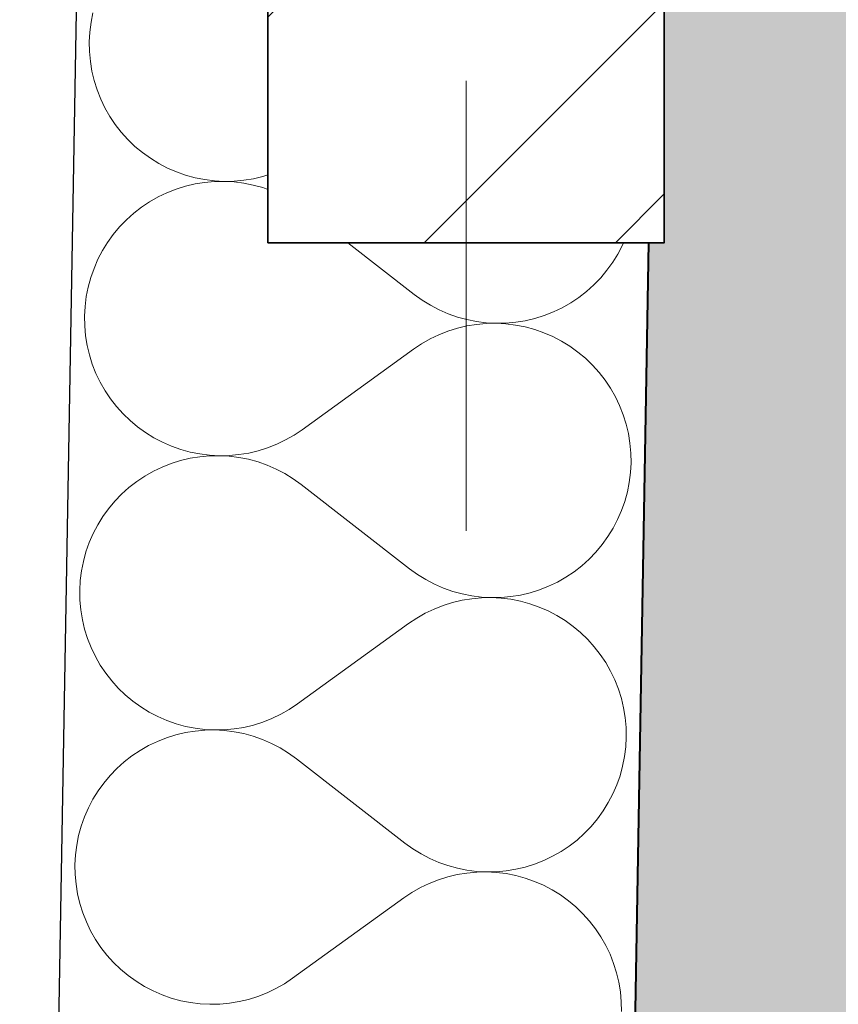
# Model space of a CAD drawing. Header units: millimetres. Extents: x -25972 to 4516, y -2839 to 20217.
# Tile 14 of 114: x -20603 to -20376, y 3216 to 3489. Entities that reach past the tile are written whole.
import ezdxf

# ---------------------------------------------------------------- set-up
doc = ezdxf.new("R2010")
doc.units = ezdxf.units.MM
doc.header["$MEASUREMENT"] = 0
doc.linetypes.add('Wipeout_Contour', pattern=[1000, 0, -1000])
for name, color, linetype in [('7._POHLED ZÁPADNÍ_1_3D prvky fasada nove', 7, 'Continuous'), ('7._POHLED ZÁPADNÍ_1_Konstrukce - nosné', 7, 'Continuous'), ('7._POHLED ZÁPADNÍ_1_Nové_Konstrukce - nosné', 7, 'Continuous'), ('7._POHLED ZÁPADNÍ_1_Nové_Výplně – Řezové', 7, 'Continuous'), ('7._POHLED ZÁPADNÍ_1_Výplně – Řezové', 7, 'Continuous')]:
    doc.layers.add(name, color=color, linetype=linetype)

# ---------------------------------------------------------------- blocks, each defined once
blk = doc.blocks.new('*X30', base_point=(-26739.77, -6860.77))
at = {"layer": '7._POHLED ZÁPADNÍ_1_Nové_Výplně – Řezové', "color": 21, "linetype": 'Continuous', "lineweight": 20, "true_color": 0xffaaaa}
for p, q in [((-20582.51, 3491.23), (-20583.04, 3488.56)), ((-20583.04, 3488.56), (-20583.37, 3485.86)), ((-20583.37, 3485.86), (-20583.52, 3483.15)), ((-20583.52, 3483.15), (-20583.47, 3480.43)), ((-20583.47, 3480.43), (-20583.23, 3477.72)), ((-20583.23, 3477.72), (-20582.79, 3475.03)), ((-20582.79, 3475.03), (-20582.16, 3472.38)), ((-20582.16, 3472.38), (-20581.35, 3469.79)), ((-20581.35, 3469.79), (-20580.35, 3467.26)), ((-20580.35, 3467.26), (-20579.17, 3464.8)), ((-20579.17, 3464.8), (-20577.83, 3462.44)), ((-20577.83, 3462.44), (-20576.31, 3460.18)), ((-20576.31, 3460.18), (-20574.64, 3458.03)), ((-20574.64, 3458.03), (-20572.82, 3456.01)), ((-20572.82, 3456.01), (-20570.86, 3454.12)), ((-20570.86, 3454.12), (-20568.78, 3452.38)), ((-20568.78, 3452.38), (-20566.57, 3450.79)), ((-20566.57, 3450.79), (-20564.25, 3449.36)), ((-20564.25, 3449.36), (-20561.84, 3448.1)), ((-20561.84, 3448.1), (-20559.35, 3447.02)), ((-20559.35, 3447.02), (-20556.78, 3446.12)), ((-20556.78, 3446.12), (-20554.15, 3445.4)), ((-20554.15, 3445.4), (-20551.49, 3444.87)), ((-20537.95, 3445.13), (-20535.31, 3445.76)), ((-20535.31, 3445.76), (-20533.92, 3446.19)), ((-20556.83, 3443.04), (-20559.43, 3442.23)), ((-20554.18, 3443.67), (-20556.83, 3443.04)), ((-20551.5, 3444.1), (-20554.18, 3443.67)), ((-20548.79, 3444.35), (-20551.5, 3444.1)), ((-20551.49, 3444.87), (-20548.79, 3444.54)), ((-20548.79, 3444.54), (-20546.07, 3444.39)), ((-20546.07, 3444.39), (-20548.79, 3444.35)), ((-20546.07, 3444.39), (-20543.35, 3444.44)), ((-20543.35, 3444.25), (-20546.07, 3444.39)), ((-20543.35, 3444.44), (-20540.64, 3444.69)), ((-20540.65, 3443.91), (-20543.35, 3444.25)), ((-20537.99, 3443.38), (-20540.65, 3443.91)), ((-20540.64, 3444.69), (-20537.95, 3445.13)), ((-20535.36, 3442.66), (-20537.99, 3443.38)), ((-20533.92, 3442.15), (-20535.36, 3442.66)), ((-20564.41, 3440.06), (-20566.78, 3438.71)), ((-20561.96, 3441.23), (-20564.41, 3440.06)), ((-20559.43, 3442.23), (-20561.96, 3441.23)), ((-20569.04, 3437.2), (-20571.19, 3435.53)), ((-20566.78, 3438.71), (-20569.04, 3437.2)), ((-20571.19, 3435.53), (-20573.21, 3433.72)), ((-20575.1, 3431.76), (-20576.85, 3429.67)), ((-20573.21, 3433.72), (-20575.1, 3431.76)), ((-20576.85, 3429.67), (-20578.44, 3427.46)), ((-20578.44, 3427.46), (-20579.87, 3425.15)), ((-20493.3, 3412.99), (-20511.76, 3427.35)), ((-20436.81, 3424.22), (-20435.55, 3426.63)), ((-20435.55, 3426.63), (-20435.23, 3427.35)), ((-20579.87, 3425.15), (-20581.13, 3422.74)), ((-20438.24, 3421.91), (-20436.81, 3424.22)), ((-20581.13, 3422.74), (-20582.21, 3420.24)), ((-20439.83, 3419.7), (-20438.24, 3421.91)), ((-20582.21, 3420.24), (-20583.12, 3417.68)), ((-20441.57, 3417.61), (-20439.83, 3419.7)), ((-20583.12, 3417.68), (-20583.83, 3415.05)), ((-20445.48, 3413.84), (-20443.46, 3415.65)), ((-20443.46, 3415.65), (-20441.57, 3417.61)), ((-20583.83, 3415.05), (-20584.36, 3412.38)), ((-20493.3, 3412.99), (-20491.09, 3411.4)), ((-20447.63, 3412.17), (-20445.48, 3413.84)), ((-20584.36, 3412.38), (-20584.7, 3409.68)), ((-20491.09, 3411.4), (-20488.78, 3409.97)), ((-20488.78, 3409.97), (-20486.37, 3408.71)), ((-20452.26, 3409.31), (-20449.89, 3410.66)), ((-20449.89, 3410.66), (-20447.63, 3412.17)), ((-20584.7, 3409.68), (-20584.85, 3406.97)), ((-20486.37, 3408.71), (-20483.88, 3407.62)), ((-20483.88, 3407.62), (-20481.31, 3406.71)), ((-20459.84, 3406.33), (-20457.24, 3407.14)), ((-20457.24, 3407.14), (-20454.71, 3408.14)), ((-20454.71, 3408.14), (-20452.26, 3409.31)), ((-20584.85, 3406.97), (-20584.8, 3404.25)), ((-20584.8, 3404.25), (-20584.55, 3401.54)), ((-20478.72, 3404.24), (-20481.36, 3403.61)), ((-20481.31, 3406.71), (-20478.69, 3405.99)), ((-20476.03, 3404.68), (-20478.72, 3404.24)), ((-20478.69, 3405.99), (-20476.02, 3405.46)), ((-20473.32, 3404.93), (-20476.03, 3404.68)), ((-20476.02, 3405.46), (-20473.32, 3405.12)), ((-20473.32, 3405.12), (-20470.6, 3404.98)), ((-20470.6, 3404.98), (-20473.32, 3404.93)), ((-20470.6, 3404.98), (-20467.88, 3405.02)), ((-20467.89, 3404.83), (-20470.6, 3404.98)), ((-20465.19, 3404.5), (-20467.89, 3404.83)), ((-20467.88, 3405.02), (-20465.17, 3405.27)), ((-20462.52, 3403.97), (-20465.19, 3404.5)), ((-20465.17, 3405.27), (-20462.49, 3405.7)), ((-20462.49, 3405.7), (-20459.84, 3406.33)), ((-20584.55, 3401.54), (-20584.12, 3398.85)), ((-20486.49, 3401.8), (-20488.94, 3400.62)), ((-20483.96, 3402.8), (-20486.49, 3401.8)), ((-20481.36, 3403.61), (-20483.96, 3402.8)), ((-20459.89, 3403.25), (-20462.52, 3403.97)), ((-20457.33, 3402.35), (-20459.89, 3403.25)), ((-20454.83, 3401.27), (-20457.33, 3402.35)), ((-20584.12, 3398.85), (-20583.49, 3396.21)), ((-20491.31, 3399.27), (-20493.57, 3397.76)), ((-20488.94, 3400.62), (-20491.31, 3399.27)), ((-20452.42, 3400.01), (-20454.83, 3401.27)), ((-20450.1, 3398.58), (-20452.42, 3400.01)), ((-20583.49, 3396.21), (-20582.68, 3393.61)), ((-20493.57, 3397.76), (-20524.44, 3375.43)), ((-20447.9, 3396.99), (-20450.1, 3398.58)), ((-20445.81, 3395.25), (-20447.9, 3396.99)), ((-20582.68, 3393.61), (-20581.68, 3391.08)), ((-20443.85, 3393.36), (-20445.81, 3395.25)), ((-20442.03, 3391.34), (-20443.85, 3393.36)), ((-20581.68, 3391.08), (-20580.5, 3388.63)), ((-20440.36, 3389.19), (-20442.03, 3391.34)), ((-20580.5, 3388.63), (-20579.15, 3386.26)), ((-20438.85, 3386.93), (-20440.36, 3389.19)), ((-20579.15, 3386.26), (-20577.64, 3384)), ((-20437.5, 3384.56), (-20438.85, 3386.93)), ((-20577.64, 3384), (-20575.97, 3381.85)), ((-20436.32, 3382.11), (-20437.5, 3384.56)), ((-20575.97, 3381.85), (-20574.15, 3379.83)), ((-20574.15, 3379.83), (-20572.19, 3377.94)), ((-20435.32, 3379.58), (-20436.32, 3382.11)), ((-20572.19, 3377.94), (-20570.1, 3376.2)), ((-20434.51, 3376.98), (-20435.32, 3379.58)), ((-20433.88, 3374.34), (-20434.51, 3376.98)), ((-20570.1, 3376.2), (-20567.9, 3374.61)), ((-20567.9, 3374.61), (-20565.58, 3373.18)), ((-20526.7, 3373.92), (-20524.44, 3375.43)), ((-20433.45, 3371.65), (-20433.88, 3374.34)), ((-20565.58, 3373.18), (-20563.17, 3371.93)), ((-20563.17, 3371.93), (-20560.67, 3370.84)), ((-20531.51, 3371.39), (-20529.06, 3372.57)), ((-20529.06, 3372.57), (-20526.7, 3373.92)), ((-20433.2, 3368.94), (-20433.45, 3371.65)), ((-20560.67, 3370.84), (-20558.11, 3369.94)), ((-20558.11, 3369.94), (-20555.48, 3369.22)), ((-20555.48, 3369.22), (-20552.81, 3368.69)), ((-20552.81, 3368.69), (-20550.11, 3368.36)), ((-20541.97, 3368.51), (-20539.28, 3368.95)), ((-20539.28, 3368.95), (-20536.64, 3369.58)), ((-20536.64, 3369.58), (-20534.04, 3370.39)), ((-20534.04, 3370.39), (-20531.51, 3371.39)), ((-20433.15, 3366.22), (-20433.2, 3368.94)), ((-20560.76, 3366.05), (-20563.29, 3365.06)), ((-20558.16, 3366.86), (-20560.76, 3366.05)), ((-20555.51, 3367.49), (-20558.16, 3366.86)), ((-20552.83, 3367.92), (-20555.51, 3367.49)), ((-20550.12, 3368.17), (-20552.83, 3367.92)), ((-20547.4, 3368.21), (-20550.12, 3368.17)), ((-20550.11, 3368.36), (-20547.4, 3368.21)), ((-20547.4, 3368.21), (-20544.68, 3368.27)), ((-20544.68, 3368.07), (-20547.4, 3368.21)), ((-20544.68, 3368.27), (-20541.97, 3368.51)), ((-20541.98, 3367.73), (-20544.68, 3368.07)), ((-20539.31, 3367.2), (-20541.98, 3367.73)), ((-20536.69, 3366.48), (-20539.31, 3367.2)), ((-20534.12, 3365.57), (-20536.69, 3366.48)), ((-20433.3, 3363.51), (-20433.15, 3366.22)), ((-20565.74, 3363.88), (-20568.11, 3362.54)), ((-20563.29, 3365.06), (-20565.74, 3363.88)), ((-20531.63, 3364.48), (-20534.12, 3365.57)), ((-20529.22, 3363.22), (-20531.63, 3364.48)), ((-20433.64, 3360.81), (-20433.3, 3363.51)), ((-20570.37, 3361.02), (-20572.52, 3359.35)), ((-20568.11, 3362.54), (-20570.37, 3361.02)), ((-20526.91, 3361.79), (-20529.22, 3363.22)), ((-20524.7, 3360.2), (-20526.91, 3361.79)), ((-20434.17, 3358.14), (-20433.64, 3360.81)), ((-20572.52, 3359.35), (-20574.54, 3357.54)), ((-20494.63, 3336.81), (-20524.7, 3360.2)), ((-20434.88, 3355.51), (-20434.17, 3358.14)), ((-20576.43, 3355.58), (-20578.17, 3353.49)), ((-20574.54, 3357.54), (-20576.43, 3355.58)), ((-20435.79, 3352.95), (-20434.88, 3355.51)), ((-20578.17, 3353.49), (-20579.76, 3351.28)), ((-20436.87, 3350.45), (-20435.79, 3352.95)), ((-20579.76, 3351.28), (-20581.19, 3348.97)), ((-20438.13, 3348.04), (-20436.87, 3350.45)), ((-20581.19, 3348.97), (-20582.45, 3346.56)), ((-20439.56, 3345.73), (-20438.13, 3348.04)), ((-20582.45, 3346.56), (-20583.54, 3344.06)), ((-20441.15, 3343.52), (-20439.56, 3345.73)), ((-20584.44, 3341.5), (-20585.16, 3338.87)), ((-20583.54, 3344.06), (-20584.44, 3341.5)), ((-20444.79, 3339.48), (-20442.9, 3341.43)), ((-20442.9, 3341.43), (-20441.15, 3343.52)), ((-20585.16, 3338.87), (-20585.69, 3336.21)), ((-20446.81, 3337.66), (-20444.79, 3339.48)), ((-20585.69, 3336.21), (-20586.03, 3333.51)), ((-20494.63, 3336.81), (-20492.42, 3335.22)), ((-20451.22, 3334.48), (-20448.96, 3335.99)), ((-20448.96, 3335.99), (-20446.81, 3337.66)), ((-20586.03, 3333.51), (-20586.18, 3330.79)), ((-20492.42, 3335.22), (-20490.11, 3333.79)), ((-20490.11, 3333.79), (-20487.7, 3332.53)), ((-20453.59, 3333.13), (-20451.22, 3334.48)), ((-20586.18, 3330.79), (-20586.13, 3328.07)), ((-20487.7, 3332.53), (-20485.2, 3331.44)), ((-20485.2, 3331.44), (-20482.64, 3330.54)), ((-20482.64, 3330.54), (-20480.02, 3329.82)), ((-20461.17, 3330.15), (-20458.57, 3330.96)), ((-20458.57, 3330.96), (-20456.04, 3331.96)), ((-20456.04, 3331.96), (-20453.59, 3333.13)), ((-20586.13, 3328.07), (-20585.88, 3325.36)), ((-20480.05, 3328.06), (-20482.69, 3327.43)), ((-20477.36, 3328.5), (-20480.05, 3328.06)), ((-20480.02, 3329.82), (-20477.35, 3329.28)), ((-20474.65, 3328.75), (-20477.36, 3328.5)), ((-20477.35, 3329.28), (-20474.65, 3328.94)), ((-20474.65, 3328.94), (-20471.93, 3328.8)), ((-20471.93, 3328.8), (-20474.65, 3328.75)), ((-20471.93, 3328.8), (-20469.21, 3328.85)), ((-20469.21, 3328.65), (-20471.93, 3328.8)), ((-20469.21, 3328.85), (-20466.5, 3329.09)), ((-20466.51, 3328.32), (-20469.21, 3328.65)), ((-20463.85, 3327.79), (-20466.51, 3328.32)), ((-20466.5, 3329.09), (-20463.82, 3329.52)), ((-20461.22, 3327.07), (-20463.85, 3327.79)), ((-20463.82, 3329.52), (-20461.17, 3330.15)), ((-20585.88, 3325.36), (-20585.45, 3322.67)), ((-20487.82, 3325.62), (-20490.27, 3324.44)), ((-20485.29, 3326.62), (-20487.82, 3325.62)), ((-20482.69, 3327.43), (-20485.29, 3326.62)), ((-20458.66, 3326.17), (-20461.22, 3327.07)), ((-20456.16, 3325.09), (-20458.66, 3326.17)), ((-20453.75, 3323.83), (-20456.16, 3325.09)), ((-20585.45, 3322.67), (-20584.82, 3320.03)), ((-20492.63, 3323.09), (-20494.89, 3321.58)), ((-20490.27, 3324.44), (-20492.63, 3323.09)), ((-20451.43, 3322.4), (-20453.75, 3323.83)), ((-20449.22, 3320.81), (-20451.43, 3322.4)), ((-20584.82, 3320.03), (-20584, 3317.43)), ((-20494.89, 3321.58), (-20525.76, 3299.26)), ((-20447.14, 3319.07), (-20449.22, 3320.81)), ((-20584, 3317.43), (-20583.01, 3314.9)), ((-20445.18, 3317.18), (-20447.14, 3319.07)), ((-20443.36, 3315.16), (-20445.18, 3317.18)), ((-20583.01, 3314.9), (-20581.83, 3312.45)), ((-20441.69, 3313.01), (-20443.36, 3315.16)), ((-20581.83, 3312.45), (-20580.48, 3310.08)), ((-20440.17, 3310.75), (-20441.69, 3313.01)), ((-20580.48, 3310.08), (-20578.97, 3307.82)), ((-20438.83, 3308.39), (-20440.17, 3310.75)), ((-20578.97, 3307.82), (-20577.3, 3305.68)), ((-20437.65, 3305.93), (-20438.83, 3308.39)), ((-20436.65, 3303.4), (-20437.65, 3305.93)), ((-20577.3, 3305.68), (-20575.48, 3303.65)), ((-20575.48, 3303.65), (-20573.52, 3301.77)), ((-20435.84, 3300.81), (-20436.65, 3303.4)), ((-20573.52, 3301.77), (-20571.43, 3300.02)), ((-20435.21, 3298.16), (-20435.84, 3300.81)), ((-20571.43, 3300.02), (-20569.22, 3298.43)), ((-20569.22, 3298.43), (-20566.91, 3297.01)), ((-20530.39, 3296.39), (-20528.02, 3297.74)), ((-20528.02, 3297.74), (-20525.76, 3299.26)), ((-20434.78, 3295.47), (-20435.21, 3298.16)), ((-20566.91, 3297.01), (-20564.5, 3295.75)), ((-20564.5, 3295.75), (-20562, 3294.66)), ((-20535.37, 3294.22), (-20532.84, 3295.21)), ((-20532.84, 3295.21), (-20530.39, 3296.39)), ((-20434.53, 3292.76), (-20434.78, 3295.47)), ((-20562, 3294.66), (-20559.44, 3293.76)), ((-20559.44, 3293.76), (-20556.81, 3293.04)), ((-20556.81, 3293.04), (-20554.14, 3292.51)), ((-20554.14, 3292.51), (-20551.44, 3292.18)), ((-20551.44, 3292.18), (-20548.73, 3292.04)), ((-20546.01, 3292.09), (-20543.3, 3292.33)), ((-20543.3, 3292.33), (-20540.61, 3292.77)), ((-20540.61, 3292.77), (-20537.96, 3293.4)), ((-20537.96, 3293.4), (-20535.37, 3294.22)), ((-20434.48, 3290.04), (-20434.53, 3292.76)), ((-20562.08, 3289.87), (-20564.62, 3288.88)), ((-20559.49, 3290.69), (-20562.08, 3289.87)), ((-20556.84, 3291.31), (-20559.49, 3290.69)), ((-20554.16, 3291.75), (-20556.84, 3291.31)), ((-20551.45, 3291.99), (-20554.16, 3291.75)), ((-20548.73, 3292.04), (-20551.45, 3291.99)), ((-20548.73, 3292.04), (-20546.01, 3292.09)), ((-20546.01, 3291.89), (-20548.73, 3292.04)), ((-20543.31, 3291.55), (-20546.01, 3291.89)), ((-20540.64, 3291.02), (-20543.31, 3291.55)), ((-20538.02, 3290.3), (-20540.64, 3291.02)), ((-20535.45, 3289.39), (-20538.02, 3290.3)), ((-20434.63, 3287.33), (-20434.48, 3290.04)), ((-20567.07, 3287.7), (-20569.43, 3286.36)), ((-20564.62, 3288.88), (-20567.07, 3287.7)), ((-20532.96, 3288.3), (-20535.45, 3289.39)), ((-20530.55, 3287.04), (-20532.96, 3288.3)), ((-20528.23, 3285.61), (-20530.55, 3287.04)), ((-20434.96, 3284.63), (-20434.63, 3287.33)), ((-20571.7, 3284.84), (-20573.85, 3283.18)), ((-20569.43, 3286.36), (-20571.7, 3284.84)), ((-20526.03, 3284.02), (-20528.23, 3285.61)), ((-20495.96, 3260.63), (-20526.03, 3284.02)), ((-20435.49, 3281.96), (-20434.96, 3284.63)), ((-20575.87, 3281.36), (-20577.76, 3279.4)), ((-20573.85, 3283.18), (-20575.87, 3281.36)), ((-20436.21, 3279.34), (-20435.49, 3281.96)), ((-20577.76, 3279.4), (-20579.5, 3277.31)), ((-20437.12, 3276.77), (-20436.21, 3279.34)), ((-20579.5, 3277.31), (-20581.09, 3275.11)), ((-20438.2, 3274.27), (-20437.12, 3276.77)), ((-20581.09, 3275.11), (-20582.52, 3272.79)), ((-20439.46, 3271.86), (-20438.2, 3274.27)), ((-20583.78, 3270.38), (-20584.87, 3267.88)), ((-20582.52, 3272.79), (-20583.78, 3270.38)), ((-20440.89, 3269.55), (-20439.46, 3271.86)), ((-20584.87, 3267.88), (-20585.77, 3265.32)), ((-20442.48, 3267.34), (-20440.89, 3269.55)), ((-20585.77, 3265.32), (-20586.49, 3262.7)), ((-20446.12, 3263.3), (-20444.23, 3265.25)), ((-20444.23, 3265.25), (-20442.48, 3267.34)), ((-20586.49, 3262.7), (-20587.02, 3260.03)), ((-20448.14, 3261.48), (-20446.12, 3263.3)), ((-20587.02, 3260.03), (-20587.36, 3257.33)), ((-20495.96, 3260.63), (-20493.75, 3259.04)), ((-20452.55, 3258.3), (-20450.29, 3259.81)), ((-20450.29, 3259.81), (-20448.14, 3261.48)), ((-20587.36, 3257.33), (-20587.5, 3254.61)), ((-20493.75, 3259.04), (-20491.44, 3257.61)), ((-20491.44, 3257.61), (-20489.03, 3256.35)), ((-20457.37, 3255.78), (-20454.91, 3256.95)), ((-20454.91, 3256.95), (-20452.55, 3258.3)), ((-20587.5, 3254.61), (-20587.45, 3251.89)), ((-20489.03, 3256.35), (-20486.53, 3255.26)), ((-20486.53, 3255.26), (-20483.97, 3254.36)), ((-20483.97, 3254.36), (-20481.34, 3253.64)), ((-20465.14, 3253.34), (-20462.5, 3253.97)), ((-20462.5, 3253.97), (-20459.9, 3254.78)), ((-20459.9, 3254.78), (-20457.37, 3255.78)), ((-20587.45, 3251.89), (-20587.21, 3249.18)), ((-20484.02, 3251.25), (-20486.62, 3250.44)), ((-20481.37, 3251.88), (-20484.02, 3251.25)), ((-20478.69, 3252.32), (-20481.37, 3251.88)), ((-20481.34, 3253.64), (-20478.68, 3253.1)), ((-20475.98, 3252.57), (-20478.69, 3252.32)), ((-20478.68, 3253.1), (-20475.98, 3252.76)), ((-20475.98, 3252.76), (-20473.26, 3252.62)), ((-20473.26, 3252.62), (-20475.98, 3252.57)), ((-20473.26, 3252.62), (-20470.54, 3252.67)), ((-20470.54, 3252.48), (-20473.26, 3252.62)), ((-20470.54, 3252.67), (-20467.83, 3252.91)), ((-20467.84, 3252.14), (-20470.54, 3252.48)), ((-20465.17, 3251.61), (-20467.84, 3252.14)), ((-20467.83, 3252.91), (-20465.14, 3253.34)), ((-20462.55, 3250.89), (-20465.17, 3251.61)), ((-20587.21, 3249.18), (-20586.77, 3246.5)), ((-20489.15, 3249.44), (-20491.6, 3248.26)), ((-20486.62, 3250.44), (-20489.15, 3249.44)), ((-20459.98, 3249.99), (-20462.55, 3250.89)), ((-20457.49, 3248.91), (-20459.98, 3249.99)), ((-20455.08, 3247.65), (-20457.49, 3248.91)), ((-20586.77, 3246.5), (-20586.15, 3243.85)), ((-20493.96, 3246.91), (-20496.22, 3245.4)), ((-20491.6, 3248.26), (-20493.96, 3246.91)), ((-20452.76, 3246.22), (-20455.08, 3247.65)), ((-20450.55, 3244.63), (-20452.76, 3246.22)), ((-20586.15, 3243.85), (-20585.33, 3241.25)), ((-20496.22, 3245.4), (-20527.09, 3223.08)), ((-20448.46, 3242.89), (-20450.55, 3244.63)), ((-20585.33, 3241.25), (-20584.33, 3238.72)), ((-20446.5, 3241), (-20448.46, 3242.89)), ((-20444.69, 3238.98), (-20446.5, 3241)), ((-20584.33, 3238.72), (-20583.16, 3236.27)), ((-20443.01, 3236.83), (-20444.69, 3238.98)), ((-20583.16, 3236.27), (-20581.81, 3233.9)), ((-20441.5, 3234.57), (-20443.01, 3236.83)), ((-20581.81, 3233.9), (-20580.3, 3231.64)), ((-20440.15, 3232.21), (-20441.5, 3234.57)), ((-20438.98, 3229.75), (-20440.15, 3232.21)), ((-20580.3, 3231.64), (-20578.63, 3229.5)), ((-20578.63, 3229.5), (-20576.81, 3227.47)), ((-20437.98, 3227.22), (-20438.98, 3229.75)), ((-20576.81, 3227.47), (-20574.85, 3225.59)), ((-20437.17, 3224.63), (-20437.98, 3227.22)), ((-20574.85, 3225.59), (-20572.76, 3223.84)), ((-20572.76, 3223.84), (-20570.55, 3222.25)), ((-20436.54, 3221.98), (-20437.17, 3224.63)), ((-20570.55, 3222.25), (-20568.24, 3220.83)), ((-20531.71, 3220.21), (-20529.35, 3221.56)), ((-20529.35, 3221.56), (-20527.09, 3223.08)), ((-20436.1, 3219.29), (-20436.54, 3221.98)), ((-20568.24, 3220.83), (-20565.82, 3219.57)), ((-20565.82, 3219.57), (-20563.33, 3218.48)), ((-20563.33, 3218.48), (-20560.76, 3217.58)), ((-20536.7, 3218.04), (-20534.17, 3219.04)), ((-20534.17, 3219.04), (-20531.71, 3220.21)), ((-20435.86, 3216.58), (-20436.1, 3219.29)), ((-20560.76, 3217.58), (-20558.14, 3216.86)), ((-20558.14, 3216.86), (-20555.47, 3216.34)), ((-20555.47, 3216.34), (-20552.77, 3216)), ((-20552.77, 3216), (-20550.05, 3215.86)), ((-20550.05, 3215.86), (-20547.33, 3215.91)), ((-20547.33, 3215.91), (-20544.62, 3216.15)), ((-20544.62, 3216.15), (-20541.94, 3216.59)), ((-20541.94, 3216.59), (-20539.29, 3217.22)), ((-20539.29, 3217.22), (-20536.7, 3218.04)), ((-20435.81, 3213.86), (-20435.86, 3216.58))]:
    blk.add_line(p, q, dxfattribs=at)

msp = doc.modelspace()

# ---------------------------------------------------------------- hatches: boundary and pattern name
at = {"layer": '7._POHLED ZÁPADNÍ_1_Výplně – Řezové', "linetype": 'Continuous', "lineweight": 13}
msp.add_hatch(color=254, dxfattribs=at).paths.add_polyline_path([(-20428.28, 3427.35), (-20442.86, 2590.73), (-20067.92, 2584.2), (-20046.13, 3834.15), (-20421.07, 3840.68), (-20423.92, 3677.35), (-20423.92, 3427.35)])

# ---------------------------------------------------------------- linework, layer by layer
at = {"layer": '7._POHLED ZÁPADNÍ_1_Konstrukce - nosné', "color": 7, "linetype": 'Continuous', "lineweight": 50, "flags": 128}
msp.add_lwpolyline([(-20428.28, 3427.35), (-20442.86, 2590.73)], dxfattribs=at)

# ---------------------------------------------------------------- next in the draw order: wipeouts: each hides what was drawn before it
at = {"color": 254, "linetype": 'Wipeout_Contour', "lineweight": 0, "ltscale": 207636.1654}
msp.add_wipeout([(-20602.84, 2593.52), (-20452.86, 2590.91), (-20442.86, 2590.73), (-20428.28, 3427.35), (-20533.92, 3427.35), (-20533.92, 3677.35), (-20423.92, 3677.35), (-20421.19, 3834.15), (-20431.18, 3834.32), (-20581.16, 3836.94)], dxfattribs=at).dxf.layer = '7._POHLED ZÁPADNÍ_1_Nové_Výplně – Řezové'

# ---------------------------------------------------------------- next in the draw order: linework, layer by layer
at = {"layer": '7._POHLED ZÁPADNÍ_1_Nové_Konstrukce - nosné', "color": 1, "linetype": 'Continuous', "lineweight": 25, "flags": 128}
for points in [[(-20581.16, 3836.94), (-20602.84, 2593.52)], [(-20442.86, 2590.73), (-20428.28, 3427.35)]]:
    msp.add_lwpolyline(points, dxfattribs=at)

# ---------------------------------------------------------------- next in the draw order: block references
at = {"layer": '7._POHLED ZÁPADNÍ_1_3D prvky fasada nove', "color": 9, "linetype": 'Continuous', "lineweight": 13}
msp.add_blockref('*X30', (-26739.77, -6860.77), dxfattribs=at)

# ---------------------------------------------------------------- next in the draw order: wipeouts: each hides what was drawn before it
at = {"color": 254, "linetype": 'Wipeout_Contour', "lineweight": 0, "ltscale": 83140.420294}
msp.add_wipeout([(-20533.92, 3427.35), (-20423.92, 3427.35), (-20423.92, 3677.35), (-20533.92, 3677.35)], dxfattribs=at).dxf.layer = '7._POHLED ZÁPADNÍ_1_Výplně – Řezové'

# ---------------------------------------------------------------- next in the draw order: hatches: boundary and pattern name
at = {"layer": '7._POHLED ZÁPADNÍ_1_Výplně – Řezové', "linetype": 'Continuous', "lineweight": 13, "true_color": 0x97cbff}
h = msp.add_hatch(dxfattribs=at)
h.set_pattern_fill('Kov___ocel_0001', color=151, style=0, pattern_type=2)
h.set_pattern_definition([(45, (0, 0), (-79.5495, 79.5495), []), (45, (-26.52, 26.52), (-79.5495, 79.5495), [])])
h.paths.add_polyline_path([(-20533.92, 3427.35), (-20423.92, 3427.35), (-20423.92, 3677.35), (-20533.92, 3677.35)])

# ---------------------------------------------------------------- next in the draw order: linework, layer by layer
at = {"layer": '7._POHLED ZÁPADNÍ_1_3D prvky fasada nove', "color": 1, "linetype": 'Continuous', "lineweight": 20}
msp.add_line((-20478.92, 3472.35), (-20478.92, 3347.35), dxfattribs=at)
at = {"layer": '7._POHLED ZÁPADNÍ_1_3D prvky fasada nove', "color": 7, "linetype": 'Continuous', "lineweight": 35, "flags": 128}
msp.add_lwpolyline([(-20533.92, 3427.35), (-20423.92, 3427.35), (-20423.92, 3677.35), (-20533.92, 3677.35)], close=True, dxfattribs=at)

doc.saveas('drawing.dxf')
